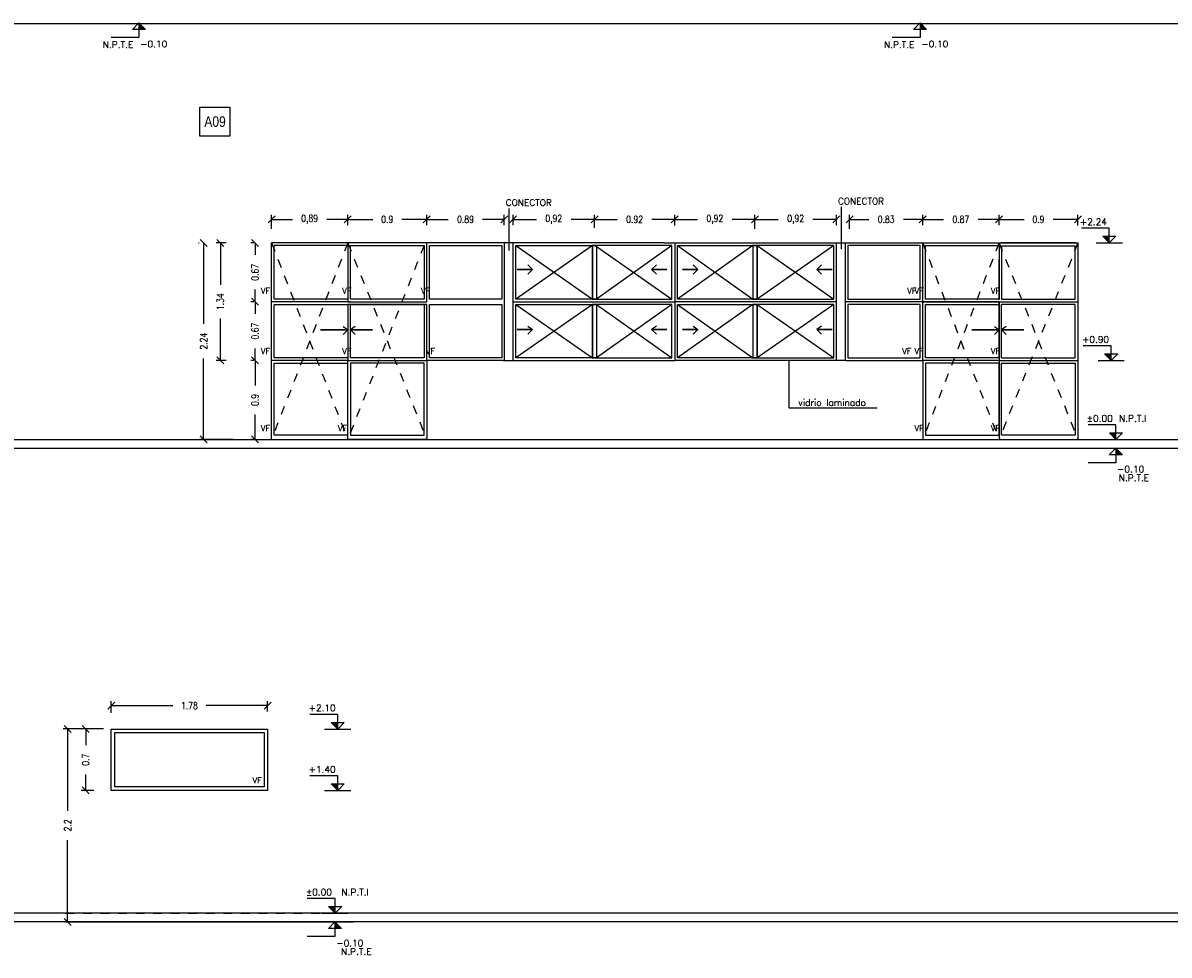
# Model space of a CAD drawing. Header units: millimetres. Extents: x -16.9 to 28.8, y -107.7 to -14.2.
# Tile 8 of 16: x 5.5 to 18.5, y -49.7 to -39.1. Entities that reach past the tile are written whole.
import ezdxf
from ezdxf.enums import TextEntityAlignment as Align

# ---------------------------------------------------------------- set-up
doc = ezdxf.new("R2010")
doc.units = ezdxf.units.MM
doc.header["$LTSCALE"] = 0.2
doc.linetypes.add('CAIF XREF PLANTAS 603$0$RAYITAS', pattern=[0.375, 0.25, -0.125])
doc.linetypes.add('HIDDEN', pattern=[0.375, 0.25, -0.125])
for name, color, linetype in [('A ALUMINIO', 5, 'Continuous'), ('A HERRERÍA', 5, 'Continuous'), ('A MURO', 1, 'Continuous'), ('A Muro visto', 2, 'Continuous'), ('A PROYECCION', 8, 'Continuous'), ('Acot-p', 2, 'Continuous'), ('NIVELES', 2, 'Continuous'), ('TEXTOS', 2, 'Continuous'), ('TXT COTA', 3, 'Continuous'), ('TXT PLANILLAS', 3, 'Continuous'), ('TXT TERMINACIONES', 3, 'Continuous')]:
    doc.layers.add(name, color=color, linetype=linetype)
doc.styles.add('arial narrow', font='ARIALN.TTF', dxfattribs={"height": 0.0025})
doc.styles.add('ESC20', font='romans.shx', dxfattribs={"height": 0.03})
doc.styles.add('ROMANS', font='romans.shx')
doc.styles.add('SaAS simplex', font='simplex.shx', dxfattribs={"width": 0.8})
doc.styles.get("Standard").update_dxf_attribs({"font": 'ARIALN.TTF'})
doc.styles.add('STYLE2', font='romans.shx')
doc.dimstyles.new('COTAS 75', dxfattribs={"dimscale": 0.01, "dimtxt": 8, "dimasz": 8, "dimexe": 5, "dimexo": 20, "dimgap": 10, "dimtad": 0, "dimzin": 9, "dimdsep": 46, "dimtxsty": 'SaAS simplex', "dimblk": 'OBLIQUE', "dimcen": 0, "dimclrd": 8, "dimclre": 8, "dimclrt": 256, "dimadec": 1, "dimazin": 0, "dimtfac": 1, "dimtmove": 2, "dimatfit": 3, "dimldrblk": 'OBLIQUE', "dimfxl": 10, "dimlwd": -1, "dimlwe": -1, "dimarcsym": 0})

# ---------------------------------------------------------------- blocks, each defined once
blk = doc.blocks.new('*U4')
at = {"linetype": 'Continuous'}
blk.add_hatch(color=256, dxfattribs=at).paths.add_polyline_path([(-0.075, 2.825), (0, 2.9), (0, 2.825)])
for p, q in [((0, 2.9), (-0.075, 2.825)), ((0, 2.9), (0, 2.733)), ((0, 2.9), (0.075, 2.825)), ((-0.075, 2.825), (0.075, 2.825)), ((0, 2.733), (0.317, 2.733))]:
    blk.add_line(p, q, dxfattribs=at)
at = {"linetype": 'Continuous', "style": 'ROMANS'}
blk.add_attdef('NIVEL', (-0.014, 2.622), '', height=0.075, dxfattribs=at)
blk = doc.blocks.new('*U7')
at = {"linetype": 'Continuous'}
blk.add_hatch(color=256, dxfattribs=at).paths.add_polyline_path([(-0.151, 7.751), (0, 7.6), (0, 7.751)])
for p, q in [((0, 7.933), (-0.635, 7.933)), ((0, 7.6), (0, 7.933)), ((0, 7.6), (-0.151, 7.751)), ((-0.151, 7.751), (0.151, 7.751)), ((0, 7.6), (0.151, 7.751))]:
    blk.add_line(p, q, dxfattribs=at)
blk.add_line((-0.3, 7.6), (0.3, 7.6))
at = {"linetype": 'Continuous', "style": 'STYLE2'}
blk.add_attdef('NIVEL', (-0.664, 8.005), '', height=0.15, dxfattribs=at)
blk = doc.blocks.new('_Oblique')
at = {"layer": 'TXT COTA', "color": 0, "lineweight": -2}
blk.add_line((-0.5, -0.5), (0.5, 0.5), dxfattribs=at)
blk = doc.blocks.new('*D557')
at = {"layer": 'Defpoints', "color": 0, "transparency": 16777216}
for p in [(5.964, -47.146), (6.365, -47.146), (6.425, -49.346)]:
    blk.add_point(p, dxfattribs=at)
at = {"layer": 'TXT COTA', "color": 8, "transparency": 16777216}
for p, q in [((6.165, -47.146), (5.914, -47.146)), ((5.964, -47.146), (5.964, -48.079)), ((5.964, -49.346), (5.964, -48.413)), ((6.225, -49.346), (5.914, -49.346))]:
    blk.add_line(p, q, dxfattribs=at)
at = {"layer": 'TXT COTA', "color": 8, "transparency": 16777216, "xscale": 0.08, "yscale": 0.08, "zscale": 0.08}
for p, rotation in [((5.964, -47.146), 90), ((5.964, -49.346), 270)]:
    blk.add_blockref('_Oblique', p, dxfattribs=dict(at, rotation=rotation))
at = {"layer": 'TXT COTA', "transparency": 16777216, "insert": (5.964, -48.246), "char_height": 0.08, "attachment_point": 5, "rotation": 90, "style": 'SaAS simplex'}
blk.add_mtext('2.2', dxfattribs=at)
blk = doc.blocks.new('*D558')
at = {"layer": 'Defpoints', "color": 0, "transparency": 16777216}
for p in [(6.171, -47.146), (6.572, -47.146), (6.463, -47.847)]:
    blk.add_point(p, dxfattribs=at)
at = {"layer": 'TXT COTA', "color": 8, "transparency": 16777216}
for p, q in [((6.372, -47.146), (6.121, -47.146)), ((6.171, -47.146), (6.171, -47.33)), ((6.171, -47.847), (6.171, -47.664)), ((6.263, -47.847), (6.121, -47.847))]:
    blk.add_line(p, q, dxfattribs=at)
at = {"layer": 'TXT COTA', "color": 8, "transparency": 16777216, "xscale": 0.08, "yscale": 0.08, "zscale": 0.08}
for p, rotation in [((6.171, -47.146), 90), ((6.171, -47.847), 270)]:
    blk.add_blockref('_Oblique', p, dxfattribs=dict(at, rotation=rotation))
at = {"layer": 'TXT COTA', "transparency": 16777216, "insert": (6.171, -47.497), "char_height": 0.08, "attachment_point": 5, "rotation": 90, "style": 'SaAS simplex'}
blk.add_mtext('0.7', dxfattribs=at)
blk = doc.blocks.new('*D559')
at = {"layer": 'Defpoints', "color": 0, "ltscale": 0.025, "transparency": 16777216}
for p in [(8.246, -46.879), (6.462, -47.164), (8.246, -47.147)]:
    blk.add_point(p, dxfattribs=at)
at = {"layer": 'TXT COTA', "color": 8, "ltscale": 0.025, "transparency": 16777216}
for p, q in [((6.462, -46.964), (6.462, -46.829)), ((6.462, -46.879), (7.163, -46.879)), ((8.246, -46.879), (7.545, -46.879)), ((8.246, -46.947), (8.246, -46.829))]:
    blk.add_line(p, q, dxfattribs=at)
at = {"layer": 'TXT COTA', "color": 8, "ltscale": 0.025, "transparency": 16777216, "xscale": 0.08, "yscale": 0.08, "zscale": 0.08, "rotation": 180}
blk.add_blockref('_Oblique', (6.462, -46.879), dxfattribs=at)
at = {"layer": 'TXT COTA', "color": 8, "ltscale": 0.025, "transparency": 16777216, "xscale": 0.08, "yscale": 0.08, "zscale": 0.08}
blk.add_blockref('_Oblique', (8.246, -46.879), dxfattribs=at)
at = {"layer": 'TXT COTA', "ltscale": 0.025, "transparency": 16777216, "insert": (7.354, -46.879), "char_height": 0.08, "attachment_point": 5, "style": 'SaAS simplex'}
blk.add_mtext('1.78', dxfattribs=at)
blk = doc.blocks.new('tipo aluminio')
at = {"color": 0, "style": 'arial narrow'}
blk.add_attdef('13', text='', height=0.12, dxfattribs=at).set_placement((0, 0.002), align=Align.MIDDLE_CENTER)
blk = doc.blocks.new('*D587')
at = {"layer": 'Defpoints', "color": 0, "ltscale": 0.025, "transparency": 16777216}
for p in [(9.16, -41.336), (8.29, -41.644), (9.16, -41.604, -0.06)]:
    blk.add_point(p, dxfattribs=at)
at = {"layer": 'TXT COTA', "color": 8, "ltscale": 0.025, "transparency": 16777216}
for p, q in [((8.29, -41.444), (8.29, -41.286)), ((9.16, -41.404), (9.16, -41.286)), ((8.29, -41.336), (8.529, -41.336)), ((9.16, -41.336), (8.921, -41.336))]:
    blk.add_line(p, q, dxfattribs=at)
at = {"layer": 'TXT COTA', "color": 8, "ltscale": 0.025, "transparency": 16777216, "xscale": 0.08, "yscale": 0.08, "zscale": 0.08, "rotation": 180}
blk.add_blockref('_Oblique', (8.29, -41.336), dxfattribs=at)
at = {"layer": 'TXT COTA', "color": 8, "ltscale": 0.025, "transparency": 16777216, "xscale": 0.08, "yscale": 0.08, "zscale": 0.08}
blk.add_blockref('_Oblique', (9.16, -41.336), dxfattribs=at)
at = {"layer": 'TXT COTA', "ltscale": 0.025, "transparency": 16777216, "insert": (8.725, -41.336), "char_height": 0.08, "attachment_point": 5, "style": 'SaAS simplex'}
blk.add_mtext('0,89', dxfattribs=at)
blk = doc.blocks.new('*D588')
at = {"layer": 'Defpoints', "color": 0, "ltscale": 0.025, "transparency": 16777216}
for p in [(10.06, -41.336), (9.16, -41.604, -0.06), (10.06, -41.604, -0.06)]:
    blk.add_point(p, dxfattribs=at)
at = {"layer": 'TXT COTA', "color": 8, "ltscale": 0.025, "transparency": 16777216}
for p, q in [((9.16, -41.404), (9.16, -41.286)), ((10.06, -41.404), (10.06, -41.286)), ((9.16, -41.336), (9.444, -41.336)), ((10.06, -41.336), (9.775, -41.336))]:
    blk.add_line(p, q, dxfattribs=at)
at = {"layer": 'TXT COTA', "color": 8, "ltscale": 0.025, "transparency": 16777216, "xscale": 0.08, "yscale": 0.08, "zscale": 0.08, "rotation": 180}
blk.add_blockref('_Oblique', (9.16, -41.336), dxfattribs=at)
at = {"layer": 'TXT COTA', "color": 8, "ltscale": 0.025, "transparency": 16777216, "xscale": 0.08, "yscale": 0.08, "zscale": 0.08}
blk.add_blockref('_Oblique', (10.06, -41.336), dxfattribs=at)
at = {"layer": 'TXT COTA', "ltscale": 0.025, "transparency": 16777216, "insert": (9.61, -41.336), "char_height": 0.08, "attachment_point": 5, "style": 'SaAS simplex'}
blk.add_mtext('0.9', dxfattribs=at)
blk = doc.blocks.new('*D589')
at = {"layer": 'Defpoints', "color": 0, "ltscale": 0.025, "transparency": 16777216}
for p in [(10.945, -41.336), (10.06, -41.604, -0.06), (10.945, -41.604)]:
    blk.add_point(p, dxfattribs=at)
at = {"layer": 'TXT COTA', "color": 8, "ltscale": 0.025, "transparency": 16777216}
for p, q in [((10.06, -41.404), (10.06, -41.286)), ((10.945, -41.404), (10.945, -41.286)), ((10.06, -41.336), (10.306, -41.336)), ((10.945, -41.336), (10.698, -41.336))]:
    blk.add_line(p, q, dxfattribs=at)
at = {"layer": 'TXT COTA', "color": 8, "ltscale": 0.025, "transparency": 16777216, "xscale": 0.08, "yscale": 0.08, "zscale": 0.08, "rotation": 180}
blk.add_blockref('_Oblique', (10.06, -41.336), dxfattribs=at)
at = {"layer": 'TXT COTA', "color": 8, "ltscale": 0.025, "transparency": 16777216, "xscale": 0.08, "yscale": 0.08, "zscale": 0.08}
blk.add_blockref('_Oblique', (10.945, -41.336), dxfattribs=at)
at = {"layer": 'TXT COTA', "ltscale": 0.025, "transparency": 16777216, "insert": (10.502, -41.336), "char_height": 0.08, "attachment_point": 5, "style": 'SaAS simplex'}
blk.add_mtext('0.89', dxfattribs=at)
blk = doc.blocks.new('*D590')
at = {"layer": 'Defpoints', "color": 0, "ltscale": 0.025, "transparency": 16777216}
for p in [(11.974, -41.336), (11.045, -41.604, -0.029), (11.974, -41.634, -0.016)]:
    blk.add_point(p, dxfattribs=at)
at = {"layer": 'TXT COTA', "color": 8, "ltscale": 0.025, "transparency": 16777216}
for p, q in [((11.045, -41.404), (11.045, -41.286)), ((11.974, -41.434), (11.974, -41.286)), ((11.045, -41.336), (11.312, -41.336)), ((11.974, -41.336), (11.707, -41.336))]:
    blk.add_line(p, q, dxfattribs=at)
at = {"layer": 'TXT COTA', "color": 8, "ltscale": 0.025, "transparency": 16777216, "xscale": 0.08, "yscale": 0.08, "zscale": 0.08, "rotation": 180}
blk.add_blockref('_Oblique', (11.045, -41.336), dxfattribs=at)
at = {"layer": 'TXT COTA', "color": 8, "ltscale": 0.025, "transparency": 16777216, "xscale": 0.08, "yscale": 0.08, "zscale": 0.08}
blk.add_blockref('_Oblique', (11.974, -41.336), dxfattribs=at)
at = {"layer": 'TXT COTA', "ltscale": 0.025, "transparency": 16777216, "insert": (11.509, -41.336), "char_height": 0.08, "attachment_point": 5, "style": 'SaAS simplex'}
blk.add_mtext('0,92', dxfattribs=at)
blk = doc.blocks.new('*D591')
at = {"layer": 'Defpoints', "color": 0, "ltscale": 0.025, "transparency": 16777216}
for p in [(12.889, -41.336), (11.974, -41.634, -0.016), (12.889, -41.605, -0.03)]:
    blk.add_point(p, dxfattribs=at)
at = {"layer": 'TXT COTA', "color": 8, "ltscale": 0.025, "transparency": 16777216}
for p, q in [((11.974, -41.434), (11.974, -41.286)), ((12.889, -41.405), (12.889, -41.286)), ((11.974, -41.336), (12.234, -41.336)), ((12.889, -41.336), (12.629, -41.336))]:
    blk.add_line(p, q, dxfattribs=at)
at = {"layer": 'TXT COTA', "color": 8, "ltscale": 0.025, "transparency": 16777216, "xscale": 0.08, "yscale": 0.08, "zscale": 0.08, "rotation": 180}
blk.add_blockref('_Oblique', (11.974, -41.336), dxfattribs=at)
at = {"layer": 'TXT COTA', "color": 8, "ltscale": 0.025, "transparency": 16777216, "xscale": 0.08, "yscale": 0.08, "zscale": 0.08}
blk.add_blockref('_Oblique', (12.889, -41.336), dxfattribs=at)
at = {"layer": 'TXT COTA', "ltscale": 0.025, "transparency": 16777216, "insert": (12.431, -41.336), "char_height": 0.08, "attachment_point": 5, "style": 'SaAS simplex'}
blk.add_mtext('0.92', dxfattribs=at)
blk = doc.blocks.new('*D592')
at = {"layer": 'Defpoints', "color": 0, "ltscale": 0.025, "transparency": 16777216}
for p in [(13.803, -41.336), (12.889, -41.605, -0.03), (13.803, -41.634, 0.028)]:
    blk.add_point(p, dxfattribs=at)
at = {"layer": 'TXT COTA', "color": 8, "ltscale": 0.025, "transparency": 16777216}
for p, q in [((12.889, -41.405), (12.889, -41.286)), ((13.803, -41.434), (13.803, -41.286)), ((12.889, -41.336), (13.149, -41.336)), ((13.803, -41.336), (13.544, -41.336))]:
    blk.add_line(p, q, dxfattribs=at)
at = {"layer": 'TXT COTA', "color": 8, "ltscale": 0.025, "transparency": 16777216, "xscale": 0.08, "yscale": 0.08, "zscale": 0.08, "rotation": 180}
blk.add_blockref('_Oblique', (12.889, -41.336), dxfattribs=at)
at = {"layer": 'TXT COTA', "color": 8, "ltscale": 0.025, "transparency": 16777216, "xscale": 0.08, "yscale": 0.08, "zscale": 0.08}
blk.add_blockref('_Oblique', (13.803, -41.336), dxfattribs=at)
at = {"layer": 'TXT COTA', "ltscale": 0.025, "transparency": 16777216, "insert": (13.346, -41.336), "char_height": 0.08, "attachment_point": 5, "style": 'SaAS simplex'}
blk.add_mtext('0,92', dxfattribs=at)
blk = doc.blocks.new('*D593')
at = {"layer": 'Defpoints', "color": 0, "ltscale": 0.025, "transparency": 16777216}
for p in [(15.717, -41.336), (14.882, -41.644), (15.717, -41.604, -0.06)]:
    blk.add_point(p, dxfattribs=at)
at = {"layer": 'TXT COTA', "color": 8, "ltscale": 0.025, "transparency": 16777216}
for p, q in [((14.882, -41.444), (14.882, -41.286)), ((15.717, -41.404), (15.717, -41.286)), ((14.882, -41.336), (15.102, -41.336)), ((15.717, -41.336), (15.497, -41.336))]:
    blk.add_line(p, q, dxfattribs=at)
at = {"layer": 'TXT COTA', "color": 8, "ltscale": 0.025, "transparency": 16777216, "xscale": 0.08, "yscale": 0.08, "zscale": 0.08, "rotation": 180}
blk.add_blockref('_Oblique', (14.882, -41.336), dxfattribs=at)
at = {"layer": 'TXT COTA', "color": 8, "ltscale": 0.025, "transparency": 16777216, "xscale": 0.08, "yscale": 0.08, "zscale": 0.08}
blk.add_blockref('_Oblique', (15.717, -41.336), dxfattribs=at)
at = {"layer": 'TXT COTA', "ltscale": 0.025, "transparency": 16777216, "insert": (15.3, -41.336), "char_height": 0.08, "attachment_point": 5, "style": 'SaAS simplex'}
blk.add_mtext('0.83', dxfattribs=at)
blk = doc.blocks.new('*D594')
at = {"layer": 'Defpoints', "color": 0, "ltscale": 0.025, "transparency": 16777216}
for p in [(16.587, -41.336), (15.717, -41.604, -0.06), (16.587, -41.604, -0.029)]:
    blk.add_point(p, dxfattribs=at)
at = {"layer": 'TXT COTA', "color": 8, "ltscale": 0.025, "transparency": 16777216}
for p, q in [((15.717, -41.404), (15.717, -41.286)), ((16.587, -41.404), (16.587, -41.286)), ((15.717, -41.336), (15.955, -41.336)), ((16.587, -41.336), (16.35, -41.336))]:
    blk.add_line(p, q, dxfattribs=at)
at = {"layer": 'TXT COTA', "color": 8, "ltscale": 0.025, "transparency": 16777216, "xscale": 0.08, "yscale": 0.08, "zscale": 0.08, "rotation": 180}
blk.add_blockref('_Oblique', (15.717, -41.336), dxfattribs=at)
at = {"layer": 'TXT COTA', "color": 8, "ltscale": 0.025, "transparency": 16777216, "xscale": 0.08, "yscale": 0.08, "zscale": 0.08}
blk.add_blockref('_Oblique', (16.587, -41.336), dxfattribs=at)
at = {"layer": 'TXT COTA', "ltscale": 0.025, "transparency": 16777216, "insert": (16.152, -41.336), "char_height": 0.08, "attachment_point": 5, "style": 'SaAS simplex'}
blk.add_mtext('0.87', dxfattribs=at)
blk = doc.blocks.new('*D595')
at = {"layer": 'Defpoints', "color": 0, "ltscale": 0.025, "transparency": 16777216}
for p in [(7.972, -41.604), (7.708, -42.945), (7.974, -42.945, -0.059)]:
    blk.add_point(p, dxfattribs=at)
at = {"layer": 'TXT COTA', "color": 8, "ltscale": 0.025, "transparency": 16777216}
for p, q in [((7.772, -41.604), (7.658, -41.604)), ((7.708, -41.604), (7.708, -42.082)), ((7.708, -42.945), (7.708, -42.468)), ((7.774, -42.945), (7.658, -42.945))]:
    blk.add_line(p, q, dxfattribs=at)
at = {"layer": 'TXT COTA', "color": 8, "ltscale": 0.025, "transparency": 16777216, "xscale": 0.08, "yscale": 0.08, "zscale": 0.08}
for p, rotation in [((7.708, -41.604), 90), ((7.708, -42.945), 270)]:
    blk.add_blockref('_Oblique', p, dxfattribs=dict(at, rotation=rotation))
at = {"layer": 'TXT COTA', "ltscale": 0.025, "transparency": 16777216, "insert": (7.708, -42.275), "char_height": 0.08, "attachment_point": 5, "rotation": 90, "style": 'SaAS simplex'}
blk.add_mtext('1.34', dxfattribs=at)
blk = doc.blocks.new('*D596')
at = {"layer": 'Defpoints', "color": 0, "transparency": 16777216}
for p in [(7.515, -41.604), (7.658, -41.604), (8.053, -43.845, 0.145)]:
    blk.add_point(p, dxfattribs=at)
at = {"layer": 'TXT COTA', "color": 8, "transparency": 16777216}
for p, q in [((7.458, -41.604), (7.465, -41.604)), ((7.515, -41.604), (7.515, -42.526)), ((7.515, -43.845), (7.515, -42.924)), ((7.853, -43.845), (7.465, -43.845))]:
    blk.add_line(p, q, dxfattribs=at)
at = {"layer": 'TXT COTA', "color": 8, "transparency": 16777216, "xscale": 0.08, "yscale": 0.08, "zscale": 0.08}
for p, rotation in [((7.515, -41.604), 90), ((7.515, -43.845), 270)]:
    blk.add_blockref('_Oblique', p, dxfattribs=dict(at, rotation=rotation))
at = {"layer": 'TXT COTA', "transparency": 16777216, "insert": (7.515, -42.725), "char_height": 0.08, "attachment_point": 5, "rotation": 90, "style": 'SaAS simplex'}
blk.add_mtext('2.24', dxfattribs=at)
blk = doc.blocks.new('*D597')
at = {"layer": 'Defpoints', "color": 0, "ltscale": 0.025, "transparency": 16777216}
for p in [(8.29, -41.604), (8.103, -42.275), (8.29, -42.275, -0.204)]:
    blk.add_point(p, dxfattribs=at)
at = {"layer": 'TXT COTA', "color": 8, "ltscale": 0.025, "transparency": 16777216}
for p, q in [((8.09, -41.604), (8.053, -41.604)), ((8.103, -41.604), (8.103, -41.742)), ((8.103, -42.275), (8.103, -42.137)), ((8.09, -42.275), (8.053, -42.275))]:
    blk.add_line(p, q, dxfattribs=at)
at = {"layer": 'TXT COTA', "color": 8, "ltscale": 0.025, "transparency": 16777216, "xscale": 0.08, "yscale": 0.08, "zscale": 0.08}
for p, rotation in [((8.103, -41.604), 90), ((8.103, -42.275), 270)]:
    blk.add_blockref('_Oblique', p, dxfattribs=dict(at, rotation=rotation))
at = {"layer": 'TXT COTA', "ltscale": 0.025, "transparency": 16777216, "insert": (8.103, -41.94), "char_height": 0.08, "attachment_point": 5, "rotation": 90, "style": 'SaAS simplex'}
blk.add_mtext('0.67', dxfattribs=at)
blk = doc.blocks.new('*D598')
at = {"layer": 'Defpoints', "color": 0, "ltscale": 0.025, "transparency": 16777216}
for p in [(8.29, -42.275, -0.204), (8.103, -42.945), (8.29, -42.945, -0.06)]:
    blk.add_point(p, dxfattribs=at)
at = {"layer": 'TXT COTA', "color": 8, "ltscale": 0.025, "transparency": 16777216}
for p, q in [((8.09, -42.275), (8.053, -42.275)), ((8.103, -42.275), (8.103, -42.412)), ((8.103, -42.945), (8.103, -42.808)), ((8.09, -42.945), (8.053, -42.945))]:
    blk.add_line(p, q, dxfattribs=at)
at = {"layer": 'TXT COTA', "color": 8, "ltscale": 0.025, "transparency": 16777216, "xscale": 0.08, "yscale": 0.08, "zscale": 0.08}
for p, rotation in [((8.103, -42.275), 90), ((8.103, -42.945), 270)]:
    blk.add_blockref('_Oblique', p, dxfattribs=dict(at, rotation=rotation))
at = {"layer": 'TXT COTA', "ltscale": 0.025, "transparency": 16777216, "insert": (8.103, -42.61), "char_height": 0.08, "attachment_point": 5, "rotation": 90, "style": 'SaAS simplex'}
blk.add_mtext('0.67', dxfattribs=at)
blk = doc.blocks.new('*D599')
at = {"layer": 'Defpoints', "color": 0, "ltscale": 0.025, "transparency": 16777216}
for p in [(14.732, -41.336), (13.803, -41.644), (14.732, -41.604, -0.029)]:
    blk.add_point(p, dxfattribs=at)
at = {"layer": 'TXT COTA', "color": 8, "ltscale": 0.025, "transparency": 16777216}
for p, q in [((13.803, -41.444), (13.803, -41.286)), ((14.732, -41.404), (14.732, -41.286)), ((13.803, -41.336), (14.07, -41.336)), ((14.732, -41.336), (14.465, -41.336))]:
    blk.add_line(p, q, dxfattribs=at)
at = {"layer": 'TXT COTA', "color": 8, "ltscale": 0.025, "transparency": 16777216, "xscale": 0.08, "yscale": 0.08, "zscale": 0.08, "rotation": 180}
blk.add_blockref('_Oblique', (13.803, -41.336), dxfattribs=at)
at = {"layer": 'TXT COTA', "color": 8, "ltscale": 0.025, "transparency": 16777216, "xscale": 0.08, "yscale": 0.08, "zscale": 0.08}
blk.add_blockref('_Oblique', (14.732, -41.336), dxfattribs=at)
at = {"layer": 'TXT COTA', "ltscale": 0.025, "transparency": 16777216, "insert": (14.268, -41.336), "char_height": 0.08, "attachment_point": 5, "style": 'SaAS simplex'}
blk.add_mtext('0,92', dxfattribs=at)
blk = doc.blocks.new('*D600')
at = {"layer": 'Defpoints', "color": 0, "ltscale": 0.025, "transparency": 16777216}
for p in [(17.487, -41.336), (16.587, -41.604, -0.06), (17.487, -41.605, -0.029)]:
    blk.add_point(p, dxfattribs=at)
at = {"layer": 'TXT COTA', "color": 8, "ltscale": 0.025, "transparency": 16777216}
for p, q in [((16.587, -41.404), (16.587, -41.286)), ((17.487, -41.405), (17.487, -41.286)), ((16.587, -41.336), (16.872, -41.336)), ((17.487, -41.336), (17.203, -41.336))]:
    blk.add_line(p, q, dxfattribs=at)
at = {"layer": 'TXT COTA', "color": 8, "ltscale": 0.025, "transparency": 16777216, "xscale": 0.08, "yscale": 0.08, "zscale": 0.08, "rotation": 180}
blk.add_blockref('_Oblique', (16.587, -41.336), dxfattribs=at)
at = {"layer": 'TXT COTA', "color": 8, "ltscale": 0.025, "transparency": 16777216, "xscale": 0.08, "yscale": 0.08, "zscale": 0.08}
blk.add_blockref('_Oblique', (17.487, -41.336), dxfattribs=at)
at = {"layer": 'TXT COTA', "ltscale": 0.025, "transparency": 16777216, "insert": (17.037, -41.336), "char_height": 0.08, "attachment_point": 5, "style": 'SaAS simplex'}
blk.add_mtext('0.9', dxfattribs=at)
blk = doc.blocks.new('*D601')
at = {"layer": 'Defpoints', "color": 0, "ltscale": 0.025, "transparency": 16777216}
for p in [(8.29, -42.945, -0.204), (8.103, -43.845), (8.29, -43.845, -0.203)]:
    blk.add_point(p, dxfattribs=at)
at = {"layer": 'TXT COTA', "color": 8, "ltscale": 0.025, "transparency": 16777216}
for p, q in [((8.09, -42.945), (8.053, -42.945)), ((8.103, -42.945), (8.103, -43.229)), ((8.103, -43.845), (8.103, -43.56)), ((8.09, -43.845), (8.053, -43.845))]:
    blk.add_line(p, q, dxfattribs=at)
at = {"layer": 'TXT COTA', "color": 8, "ltscale": 0.025, "transparency": 16777216, "xscale": 0.08, "yscale": 0.08, "zscale": 0.08}
for p, rotation in [((8.103, -42.945), 90), ((8.103, -43.845), 270)]:
    blk.add_blockref('_Oblique', p, dxfattribs=dict(at, rotation=rotation))
at = {"layer": 'TXT COTA', "ltscale": 0.025, "transparency": 16777216, "insert": (8.103, -43.395), "char_height": 0.08, "attachment_point": 5, "rotation": 90, "style": 'SaAS simplex'}
blk.add_mtext('0.9', dxfattribs=at)

msp = doc.modelspace()

# ---------------------------------------------------------------- linework, layer by layer
at = {"layer": 'A ALUMINIO'}
for p, q in [((8.29, -43.845), (8.29, -41.604, 0.059)), ((9.16, -41.634, 0.029), (8.32, -41.634, 0.029)), ((8.32, -42.245, 0), (8.32, -41.634, 0)), ((11.045, -42.945, -0.029), (11.045, -41.604, 0.029)), ((11.95, -42.246, -0.028), (11.95, -41.634, 0.086)), ((12.889, -41.605, 0.029), (12.889, -42.945, -0.001)), ((13.827, -42.245, 0.087), (13.827, -41.634, 0.086)), ((14.732, -42.945, -0.029), (14.732, -41.604, 0.029)), ((15.717, -42.945), (15.717, -41.604, -0.001)), ((16.587, -41.604, 0.03), (17.487, -41.604, 0.03)), ((17.457, -41.604, 0.03), (16.617, -41.604, 0.03)), ((16.617, -41.639, 0), (16.617, -42.245, -0.087)), ((16.617, -41.639, 0), (17.457, -41.639, 0)), ((17.487, -41.604, 0.03), (17.487, -43.845, 0.03)), ((16.587, -42.252, -0.088), (16.587, -41.789, 0)), ((9.19, -42.275, -0.146), (8.291, -42.275, -0.146)), ((9.16, -42.245, 0.001), (8.32, -42.245, 0)), ((8.32, -42.915), (8.32, -42.312, 0)), ((9.16, -42.312, 0.001), (8.32, -42.312, 0)), ((11.95, -42.916, 0.03), (11.95, -42.306, -0.031)), ((13.827, -42.916, 0.03), (13.827, -42.305, 0.088)), ((16.587, -42.915), (16.587, -42.282, -0.088)), ((16.617, -42.915), (16.617, -42.305, -0.087)), ((9.16, -42.945), (8.29, -42.945, -0.001)), ((9.16, -42.915), (8.32, -42.915)), ((8.32, -43.795), (8.32, -42.975)), ((8.32, -42.975), (9.16, -42.975)), ((10.932, -42.945, -0.088), (10.06, -42.945)), ((14.845, -42.945, -0.088), (15.717, -42.945)), ((15.717, -42.945, 0.029), (15.717, -43.845, 0.015)), ((16.587, -42.945), (15.717, -42.945, 0.029)), ((16.587, -42.945), (16.587, -43.845, 0.015)), ((8.29, -43.845), (9.16, -43.845)), ((9.16, -43.795), (8.32, -43.795)), ((15.717, -43.845, 0.043), (17.487, -43.845, 0.03))]:
    msp.add_line(p, q, dxfattribs=at)
for points, elevation in [([(12.767, -41.604), (10.326, -41.604), (8.29, -41.604)], 0.059), ([(11.075, -41.634), (11.95, -41.634)], -0.001), ([(12.767, -41.604), (16.587, -41.604)], 0.03), ([(11.045, -42.275), (12.889, -42.275)], -0.058), ([(14.732, -42.275), (12.889, -42.275)], -0.058), ([(16.587, -42.275), (14.832, -42.275)], -0.058), ([(15.717, -42.282), (15.717, -42.275), (16.587, -42.275), (16.587, -42.945)], 0)]:
    msp.add_lwpolyline(points, dxfattribs=dict(at, elevation=elevation))
for points, elevation in [([(10.06, -41.604), (9.16, -41.604), (9.16, -42.275), (10.06, -42.275)], -0.001), ([(10.03, -42.245), (9.19, -42.245), (9.19, -41.634), (10.03, -41.634)], -0.001), ([(10.09, -41.634), (10.915, -41.634), (10.915, -42.245), (10.09, -42.245)], -0.001), ([(10.945, -42.945), (11.045, -42.945), (11.045, -41.604), (10.945, -41.604)], 0.059), ([(11.075, -41.634), (11.997, -41.634), (11.997, -42.246), (11.075, -42.245)], 0.087), ([(12.856, -41.634), (11.95, -41.634), (11.95, -42.246), (12.856, -42.245)], -0.001), ([(12.921, -41.634), (13.827, -41.634), (13.827, -42.245), (12.921, -42.245)], -0.001), ([(14.702, -41.634), (13.78, -41.634), (13.78, -42.245), (14.702, -42.245)], 0.087), ([(14.832, -42.945), (14.732, -42.945), (14.732, -41.604), (14.832, -41.604)], 0.059), ([(15.687, -41.634), (14.862, -41.634), (14.862, -42.245), (15.687, -42.245)], -0.001), ([(15.747, -41.634), (16.587, -41.634), (16.587, -42.245), (15.747, -42.245)], -0.001), ([(10.06, -42.305), (9.16, -42.305), (9.16, -42.945), (10.06, -42.945)], 0), ([(10.03, -42.915), (9.19, -42.915), (9.19, -42.305), (10.03, -42.305)], 0), ([(10.09, -42.305), (10.915, -42.305), (10.915, -42.915), (10.09, -42.915)], 0), ([(11.075, -42.305), (11.997, -42.306), (11.997, -42.916), (11.075, -42.915)], 0.088), ([(12.856, -42.305), (11.95, -42.306), (11.95, -42.916), (12.856, -42.915)], 0), ([(12.921, -42.305), (13.827, -42.305), (13.827, -42.916), (12.921, -42.915)], 0), ([(14.702, -42.305), (13.78, -42.305), (13.78, -42.916), (14.702, -42.915)], 0.088), ([(15.687, -42.305), (14.862, -42.305), (14.862, -42.915), (15.687, -42.915)], 0), ([(15.747, -42.305), (16.587, -42.305), (16.587, -42.915), (15.747, -42.915)], 0), ([(9.16, -42.945), (10.06, -42.945), (10.06, -43.845), (9.16, -43.845)], 0), ([(9.19, -43.795), (10.03, -43.795), (10.03, -42.975), (9.19, -42.975)], 0), ([(15.747, -43.795), (16.587, -43.795), (16.587, -42.975), (15.747, -42.975)], 0), ([(17.457, -43.795), (16.617, -43.795), (16.617, -42.975), (17.457, -42.975)], 0), ([(6.463, -47.147), (8.246, -47.147), (8.246, -47.847), (6.463, -47.847)], 10), ([(6.503, -47.187), (8.206, -47.187), (8.206, -47.807), (6.503, -47.807)], 10)]:
    msp.add_lwpolyline(points, close=True, dxfattribs=dict(at, elevation=elevation))
for points in [[(10.932, -42.945), (12.889, -42.945)], [(14.845, -42.945), (12.888, -42.945)]]:
    msp.add_lwpolyline(points, dxfattribs=at)
at = {"layer": 'A HERRERÍA'}
for p, q in [((16.587, -42.275, -0.058), (17.487, -42.275, -0.058)), ((16.587, -42.275, -0.058), (17.487, -42.275, -0.058)), ((16.587, -42.945), (17.487, -42.945))]:
    msp.add_line(p, q, dxfattribs=at)
at = {"layer": 'A HERRERÍA', "elevation": 0}
for points in [[(16.617, -42.245), (17.457, -42.245), (17.457, -41.639)], [(16.617, -42.915), (17.457, -42.915), (17.457, -42.305), (16.617, -42.305)]]:
    msp.add_lwpolyline(points, dxfattribs=at)
at = {"layer": 'A MURO'}
for p, q in [((-16.869, -39.104), (28.799, -39.104)), ((-16.869, -43.845), (28.799, -43.845)), ((-16.869, -43.945), (28.799, -43.945)), ((5.941, -49.347, 10), (9.225, -49.347, 10))]:
    msp.add_line(p, q, dxfattribs=at)
at = {"layer": 'A MURO', "linetype": 'CAIF XREF PLANTAS 603$0$RAYITAS'}
msp.add_line((5.941, -49.247, 10), (9.13, -49.247, 10), dxfattribs=at)
at = {"layer": 'A Muro visto', "color": 1}
for p, q in [((28.799, -49.247, 10), (-16.869, -49.247, 10)), ((28.799, -49.347, 10), (-16.869, -49.347, 10))]:
    msp.add_line(p, q, dxfattribs=at)
at = {"layer": 'A Muro visto', "color": 5, "elevation": 0.087}
msp.add_lwpolyline([(13.78, -41.634), (13.827, -41.634)], dxfattribs=at)
at = {"layer": 'A PROYECCION', "linetype": 'HIDDEN'}
for p, q in [((9.16, -41.604, -0.001), (8.29, -43.845)), ((8.29, -41.604, 0.03), (9.16, -43.845)), ((9.16, -41.604, -0.001), (10.06, -43.845)), ((10.03, -41.634, -0.001), (9.16, -43.845)), ((16.587, -41.604, -0.001), (15.717, -43.845, 0.043)), ((15.717, -41.604, 0.03), (16.587, -43.845, 0.015)), ((16.587, -41.604, -0.001), (17.487, -43.845, 0.015)), ((17.487, -41.605, 0.03), (16.587, -43.845, 0.015))]:
    msp.add_line(p, q, dxfattribs=at)
at = {"layer": 'A PROYECCION'}
for p, q in [((11.95, -41.634, 0.028), (11.075, -42.246, -0.089)), ((11.075, -41.634, -0.001), (11.95, -42.246, -0.028)), ((11.98, -41.634, 0.028), (12.856, -42.245, -0.09)), ((12.856, -41.634, -0.001), (11.997, -42.246, -0.001)), ((13.78, -41.634, 0.087), (12.921, -42.245, -0.09)), ((12.921, -41.634, -0.001), (13.78, -42.245, -0.087)), ((13.827, -41.634, 0.028), (14.702, -42.246, -0.089)), ((14.702, -41.634, -0.001), (13.827, -42.245, 0.087)), ((11.075, -42.305, -0.088), (11.95, -42.914, 0.03)), ((11.95, -42.306, -0.031), (11.075, -42.915, 0)), ((12.856, -42.305, -0.088), (11.997, -42.916, 0.088)), ((11.997, -42.306, 0), (12.856, -42.915, -0.001)), ((13.78, -42.305, -0.087), (12.921, -42.915, -0.001)), ((12.921, -42.305, -0.088), (13.78, -42.916, 0.088)), ((13.827, -42.305, 0.088), (14.702, -42.915, 0)), ((14.702, -42.305, -0.088), (13.827, -42.914, 0.03)), ((9.16, -42.595), (8.849, -42.595)), ((8.849, -42.595), (9.16, -42.595)), ((9.107, -42.556, 0), (9.16, -42.595)), ((9.16, -42.595), (9.107, -42.648)), ((9.243, -42.556, 0), (9.19, -42.595)), ((9.19, -42.595), (9.443, -42.595)), ((9.443, -42.595), (9.19, -42.595)), ((9.19, -42.595), (9.243, -42.648)), ((16.587, -42.595, -0.001), (16.276, -42.595, -0.001)), ((16.276, -42.595, -0.001), (16.587, -42.595, -0.001)), ((16.534, -42.556, -0.001), (16.587, -42.595, -0.001)), ((16.587, -42.595, -0.001), (16.534, -42.648, -0.001)), ((16.67, -42.556, -0.001), (16.617, -42.595, -0.001)), ((16.617, -42.595, -0.001), (16.87, -42.595, -0.001)), ((16.87, -42.595, -0.001), (16.617, -42.595, -0.001)), ((16.617, -42.595, -0.001), (16.67, -42.648, -0.001))]:
    msp.add_line(p, q, dxfattribs=at)
for points, elevation in [([(11.213, -41.854), (11.266, -41.907), (11.092, -41.907), (11.266, -41.907), (11.213, -41.96)], -0.03), ([(12.679, -41.854), (12.625, -41.907), (12.799, -41.907), (12.625, -41.907), (12.679, -41.96)], -0.001), ([(13.098, -41.854), (13.152, -41.907), (12.978, -41.907), (13.152, -41.907), (13.098, -41.96)], -0.001), ([(14.564, -41.853), (14.511, -41.907), (14.685, -41.907), (14.511, -41.907), (14.564, -41.96)], -0.03), ([(11.213, -42.553), (11.266, -42.592), (11.092, -42.592), (11.266, -42.592), (11.213, -42.645)], -0.029), ([(12.679, -42.553), (12.625, -42.592), (12.799, -42.592), (12.625, -42.592), (12.679, -42.645)], 0), ([(13.098, -42.553), (13.152, -42.592), (12.978, -42.592), (13.152, -42.592), (13.098, -42.645)], 0), ([(14.564, -42.553), (14.511, -42.592), (14.685, -42.592), (14.511, -42.592), (14.564, -42.645)], -0.029)]:
    msp.add_lwpolyline(points, dxfattribs=dict(at, elevation=elevation))
at = {"layer": 'TXT COTA', "color": 1}
for p, q in [((11.002, -41.692, 0.059), (11.002, -41.211, 0.059)), ((14.791, -41.674, 0.059), (14.791, -41.194, 0.059))]:
    msp.add_line(p, q, dxfattribs=at)
at = {"layer": 'TXT COTA', "color": 1, "elevation": 0.059}
msp.add_lwpolyline([(15.197, -43.49), (14.194, -43.49), (14.194, -42.954)], dxfattribs=at)
at = {"layer": 'TXT PLANILLAS', "elevation": 0.059}
msp.add_lwpolyline([(7.471, -40.058), (7.815, -40.058), (7.815, -40.388), (7.471, -40.388)], close=True, dxfattribs=at)

# ---------------------------------------------------------------- block references
at = {"layer": 'Acot-p', "ltscale": 0.025}
ref = msp.add_blockref('*U4', (6.778, -41.996), dxfattribs=dict(at, xscale=-1))
ref.add_attrib('NIVEL', '-0.10', (6.792, -39.374), dxfattribs={"layer": '0', "linetype": 'Continuous', "height": 0.075, "style": 'ROMANS'})
ref = msp.add_blockref('*U4', (15.686, -41.996), dxfattribs=dict(at, xscale=-1))
ref.add_attrib('NIVEL', '-0.10', (15.701, -39.374), dxfattribs={"layer": '0', "linetype": 'Continuous', "height": 0.075, "style": 'ROMANS'})
ref = msp.add_blockref('*U4', (17.92, -46.845), dxfattribs=dict(at, xscale=-1))
ref.add_attrib('NIVEL', '-0.10', (17.934, -44.222), dxfattribs={"layer": '0', "linetype": 'Continuous', "height": 0.075, "style": 'ROMANS'})
ref = msp.add_blockref('*U4', (9.014, -52.247, 10), dxfattribs=dict(at, xscale=-1))
ref.add_attrib('NIVEL', '-0.10', (9.028, -49.625, 10), dxfattribs={"layer": '0', "linetype": 'Continuous', "height": 0.075, "style": 'ROMANS'})
at = {"layer": 'NIVELES', "ltscale": 0.025}
ref = msp.add_blockref('*U7', (17.845, -45.404, 0.03), dxfattribs=dict(at, xscale=0.5, yscale=0.5, zscale=0.5))
ref.add_attrib('NIVEL', '+2.24', (17.509, -41.402, 0.03), dxfattribs={"layer": '0', "linetype": 'Continuous', "height": 0.075, "style": 'STYLE2'})
at = {"layer": 'NIVELES', "ltscale": 0.025, "xscale": 0.5, "yscale": 0.5, "zscale": 0.5}
for p, values in [((17.866, -46.745), {'NIVEL': '+0.90'}), ((17.921, -47.645), {'NIVEL': '%%P0.00'}), ((9.045, -50.947, 10), {'NIVEL': '+2.10'}), ((9.045, -51.647, 10), {'NIVEL': '+1.40'}), ((9.015, -53.047, 10), {'NIVEL': '%%P0.00'})]:
    msp.add_blockref('*U7', p, dxfattribs=at).add_auto_attribs(values)
at = {"layer": 'TXT PLANILLAS'}
ref = msp.add_blockref('tipo aluminio', (7.646, -40.206, 0.059), dxfattribs=at)
ref.add_attrib('33', 'A09', dxfattribs={"layer": '0', "color": 0, "height": 0.12, "style": 'arial narrow'}).set_placement((7.646, -40.281, 0.059), align=Align.CENTER)

# ---------------------------------------------------------------- texts
at = {"layer": 'TEXTOS', "ltscale": 0.025, "char_height": 0.075, "width": 0.25975, "attachment_point": 1, "style": 'ROMANS'}
for s, insert in [('N.P.T.E', (6.366, -39.307)), ('N.P.T.E', (15.275, -39.307)), ('N.P.T.I', (17.956, -43.568)), ('N.P.T.E', (17.953, -44.246)), ('N.P.T.I', (9.087, -48.97, 10)), ('N.P.T.E', (9.084, -49.648, 10))]:
    msp.add_mtext(s, dxfattribs=dict(at, insert=insert))
at = {"layer": 'TXT COTA', "ltscale": 0.025, "char_height": 0.0748, "attachment_point": 1, "style": 'ESC20'}
for s, insert, width in [('CONECTOR', (10.961, -41.108, 0.059), 1.58037), ('CONECTOR', (14.75, -41.091, 0.059), 1.58037), ('vidrio laminado', (14.299, -43.387, 0.059), 1.79858)]:
    msp.add_mtext(s, dxfattribs=dict(at, insert=insert, width=width))
at = {"layer": 'TXT TERMINACIONES', "color": 252, "char_height": 0.0678, "attachment_point": 3, "style": 'ROMANS'}
for insert in [(8.272, -42.118, -0.001), (9.2, -42.118, -0.001), (10.1, -42.118, -0.001), (15.728, -42.118, -0.001), (16.598, -42.118, -0.001), (8.272, -42.804), (9.2, -42.804), (10.156, -42.804), (15.728, -42.804), (16.598, -42.804, 0), (8.272, -43.684), (9.153, -43.684), (15.728, -43.684, 0.015), (16.598, -43.684, 0.015)]:
    msp.add_mtext(' VF', dxfattribs=dict(at, insert=insert))
at = {"layer": 'TXT TERMINACIONES', "color": 252, "char_height": 0.0678, "attachment_point": 1, "rotation": 0.0012, "style": 'ROMANS'}
for insert in [(15.493, -42.118, -0.001), (15.437, -42.804)]:
    msp.add_mtext(' VF', dxfattribs=dict(at, insert=insert))
at = {"layer": 'TXT TERMINACIONES', "color": 252, "insert": (8.074, -47.766, 10), "char_height": 0.06784, "attachment_point": 7, "rotation": 359.9987}
msp.add_mtext('{\\Fromans|c0;VF}', dxfattribs=at)

# ---------------------------------------------------------------- dimensions: what is measured, and where the dimension line sits
at = {"layer": 'TXT COTA', "ltscale": 0.025}
for base, p1, p2, text, picture, middle in [((9.16, -41.336, 0.059), (8.29, -41.644, 0.059), (9.16, -41.604, -0.001), '0,89', '*D587', (8.725, -41.336, 0.059)), ((11.974, -41.336, 0.059), (11.045, -41.604, 0.029), (11.974, -41.634, 0.043), '0,92', '*D590', (11.509, -41.336, 0.059)), ((13.803, -41.336, 0.059), (12.889, -41.605, 0.029), (13.803, -41.634, 0.087), '0,92', '*D592', (13.346, -41.336, 0.059)), ((14.732, -41.336, 0.059), (13.803, -41.644, 0.059), (14.732, -41.604, 0.029), '0,92', '*D599', (14.268, -41.336, 0.059))]:
    dim = msp.add_linear_dim(base=base, p1=p1, p2=p2, text=text, dimstyle='COTAS 75', dxfattribs=at)
    dim.commit()
    dim.dimension.update_dxf_attribs({"geometry": picture, "text_midpoint": middle})
for base, p1, p2, picture, middle in [((10.06, -41.336, 0.059), (9.16, -41.604, -0.001), (10.06, -41.604, -0.001), '*D588', (9.61, -41.336, 0.059)), ((10.945, -41.336, 0.0587), (10.0599, -41.6044, -0.001), (10.945, -41.6044, 0.0587), '*D589', (10.5025, -41.336, 0.0587)), ((12.889, -41.336, 0.0587), (11.9737, -41.6345, 0.0428), (12.889, -41.6046, 0.0288), '*D591', (12.4314, -41.336, 0.0587)), ((15.7171, -41.336, 0.0587), (14.8822, -41.6444, 0.0587), (15.7171, -41.6044, -0.001), '*D593', (15.2997, -41.336, 0.0587)), ((16.587, -41.336, 0.059), (15.717, -41.604, -0.001), (16.587, -41.604, 0.03), '*D594', (16.152, -41.336, 0.059)), ((17.487, -41.336, 0.059), (16.587, -41.604, -0.001), (17.487, -41.605, 0.03), '*D600', (17.037, -41.336, 0.059)), ((8.246, -46.879, 10), (6.462, -47.164, 10), (8.246, -47.147, 10), '*D559', (7.354, -46.879, 10))]:
    dim = msp.add_linear_dim(base=base, p1=p1, p2=p2, dimstyle='COTAS 75', dxfattribs=at)
    dim.commit()
    dim.dimension.update_dxf_attribs({"geometry": picture, "text_midpoint": middle})
at = {"layer": 'TXT COTA'}
for base, p1, p2, picture, middle in [((7.515, -41.604, 0.059), (8.053, -43.845, 0.203), (7.658, -41.604, 0.059), '*D596', (7.515, -42.725, 0.059)), ((5.964, -47.146, 10), (6.425, -49.346, 10), (6.365, -47.146, 10), '*D557', (5.964, -48.246, 10)), ((6.171, -47.146, 10), (6.463, -47.847, 10), (6.572, -47.146, 10), '*D558', (6.171, -47.497, 10))]:
    dim = msp.add_linear_dim(base=base, p1=p1, p2=p2, angle=90, dimstyle='COTAS 75', dxfattribs=at)
    dim.commit()
    dim.dimension.update_dxf_attribs({"geometry": picture, "text_midpoint": middle})
at = {"layer": 'TXT COTA', "ltscale": 0.025}
for base, p1, p2, picture, middle in [((7.708, -42.945, 0.059), (7.972, -41.604, 0.059), (7.974, -42.945), '*D595', (7.708, -42.275, 0.059)), ((8.103, -42.275, 0.059), (8.29, -41.604, 0.059), (8.29, -42.275, -0.146), '*D597', (8.103, -41.94, 0.059)), ((8.103, -42.945, 0.059), (8.29, -42.275, -0.146), (8.29, -42.945, -0.001), '*D598', (8.103, -42.61, 0.059)), ((8.103, -43.845, 0.203), (8.29, -42.945, -0.001), (8.29, -43.845), '*D601', (8.103, -43.395, 0.203))]:
    dim = msp.add_linear_dim(base=base, p1=p1, p2=p2, angle=90, dimstyle='COTAS 75', dxfattribs=at)
    dim.commit()
    dim.dimension.update_dxf_attribs({"geometry": picture, "text_midpoint": middle})

doc.saveas('drawing.dxf')
